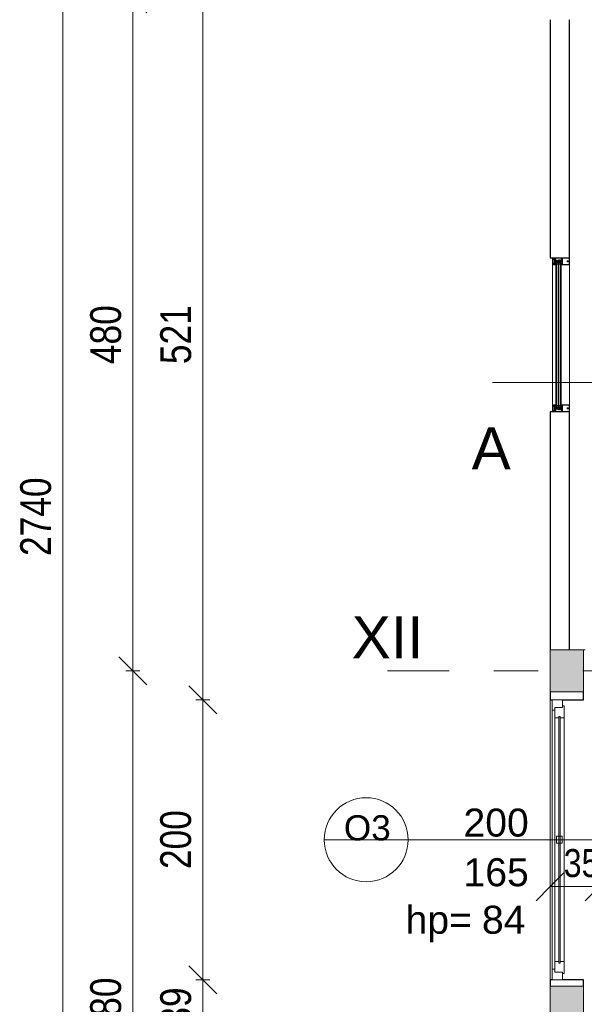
# Model space of a CAD drawing. Header units: centimetres. Extents: x -1631 to 1829, y -257 to 3158.
# Tile 10 of 128: x -1631 to -1228, y 1130 to 1833. Entities that reach past the tile are written whole.
import ezdxf

# ---------------------------------------------------------------- set-up
doc = ezdxf.new("R2010")
doc.units = ezdxf.units.CM
doc.linetypes.add('Oś', pattern=[222.25, 127, -31.75, 31.75, -31.75])
for name, color, linetype, lineweight in [('A-ANNO-DIMS', 211, 'Continuous', 13), ('A-ANNO-DIMS-100', 211, 'Continuous', 13), ('A-DETL-GENF', 92, 'Continuous', 9), ('A-DETL-THIN', 151, 'Continuous', 9), ('A-GLAZ', 151, 'Continuous', 13), ('A-GLAZ-CURT', 52, 'Continuous', 9), ('A-GLAZ-CWMG', 51, 'Continuous', 9), ('A-GLAZ-IDEN', 152, 'Continuous', 13), ('A-WALL', 113, 'Continuous', 13), ('A-WALL-PATT', 111, 'Continuous', 13), ('G-ANNO-TEXT', 231, 'Continuous', 13), ('S-GRID', 1, 'Continuous', 13), ('S-GRID-IDEN', 1, 'Continuous', 13)]:
    doc.layers.add(name, color=color, linetype=linetype, lineweight=lineweight)
doc.styles.add('Arial Narrow_1', font='ARIALN.TTF', dxfattribs={"height": 22})
doc.styles.add('Arial Narrow_5', font='ARIALN.TTF', dxfattribs={"height": 20})
doc.styles.add('Arial_10', font='arial.ttf', dxfattribs={"height": 20})
doc.styles.add('Arial_13', font='arial.ttf', dxfattribs={"height": 0.2})
doc.styles.add('Arial_7', font='arial.ttf', dxfattribs={"height": 30})
doc.styles.add('Arial_8', font='arial.ttf', dxfattribs={"height": 18})
doc.dimstyles.new('Diagonal_1_100__0_1_', dxfattribs={"dimscale": 30.48, "dimtxt": 22.515481, "dimasz": 0.656168, "dimexe": 0.164042, "dimexo": 0.0625, "dimgap": 0.065617, "dimtad": 1, "dimdec": 1, "dimrnd": 0.1, "dimdsep": 46, "dimtxsty": 'Arial Narrow_1', "dimblk1": 'OBLIQUE', "dimblk2": 'OBLIQUE', "dimsah": 1, "dimcen": 0.09, "dimazin": 0, "dimtfac": 1, "dimtdec": 4, "dimtix": 1, "dimtmove": 0, "dimatfit": 3, "dimfxl": 0.164042, "dimfxlon": 1, "dimtvp": 1, "dimtolj": 1, "dimtzin": 0, "dimarcsym": 2})
doc.dimstyles.new('Diagonal_1_100__0__wewnętrzne_2', dxfattribs={"dimscale": 30.48, "dimtxt": 20.468619, "dimasz": 0.656168, "dimexe": 0.164042, "dimexo": 0.0625, "dimgap": 0.032808, "dimtad": 1, "dimdec": 0, "dimdsep": 46, "dimtxsty": 'Arial Narrow_5', "dimblk1": 'OBLIQUE', "dimblk2": 'OBLIQUE', "dimsah": 1, "dimcen": 0.09, "dimazin": 0, "dimtfac": 1, "dimtdec": 4, "dimtix": 1, "dimtmove": 2, "dimatfit": 3, "dimfxl": 0.164042, "dimfxlon": 1, "dimtvp": 1, "dimtolj": 1, "dimtzin": 0, "dimarcsym": 2})

# ---------------------------------------------------------------- blocks, each defined once
blk = doc.blocks.new('Schueco_FWS-Glazing1 - SI_38mm_TripGlz 2-2641933-5_piętro III __10_50 m_ - stan projektowany')
at = {"layer": 'A-GLAZ-CURT'}
for p, q in [((-51.4, 3.8), (51.4, 3.8)), ((-51.4, 0), (-51.4, 3.8)), ((51.4, 0), (-51.4, 0)), ((51.4, 3.8), (51.4, 0))]:
    blk.add_line(p, q, dxfattribs=at)
at = {"layer": 'A-GLAZ-CURT', "lineweight": 13}
for p, q in [((-51.4, 3.2), (51.4, 3.2)), ((-51.4, 2.1), (51.4, 2.1)), ((-51.4, 1.7), (51.4, 1.7)), ((-51.4, 0.6), (51.4, 0.6)), ((-50.5, 2.1), (-50.5, 3.2)), ((-50.5, 0.6), (-50.5, 1.7)), ((50.5, 2.1), (50.5, 3.2)), ((50.5, 0.6), (50.5, 1.7))]:
    blk.add_line(p, q, dxfattribs=at)
blk = doc.blocks.new('Rectangular Mullion - Schueco_FWS-50-SI_Tran_CovCap-20mm_Tran-55mm-2449392-5_piętro III __10_50 m_ - stan projektowany')
at = {"layer": 'A-GLAZ-CWMG'}
for p, q in [((-1250.87, 1658.33), (-1250.87, 1558.33)), ((-1248.38, 1658.33), (-1248.38, 1558.33)), ((-1238.77, 1558.33), (-1238.77, 1658.33))]:
    blk.add_line(p, q, dxfattribs=at)
blk = doc.blocks.new('Rectangular Mullion - SI_CovCap-20mm_Tran-55mm-2281819-5_piętro III __10_50 m_ - stan projektowany')
at = {"layer": 'A-DETL-GENF'}
for p, q in [((-2.5, 9.45), (-2.5, 7.8)), ((-2.5, 9.39), (-2.5, 4.79)), ((2.37, 9.6), (-2.35, 9.6)), ((-2.29, 9.39), (-2.29, 4.79)), ((-0.12, 8.61), (-0.12, 8.55)), ((-0.12, 8.25), (-0.12, 8.13)), ((-0.1, 8.88), (-0.1, 9.34)), ((0.1, 9.34), (0.1, 8.88)), ((0.12, 8.55), (0.12, 8.61)), ((0.12, 8.13), (0.12, 8.25)), ((2.29, 9.39), (2.29, 4.79)), ((2.5, 7.8), (2.5, 9.45)), ((2.5, 9.39), (2.5, 4.79)), ((-2.35, 3.92), (-2.48, 3.92)), ((-2.37, 3.8), (-2.47, 3.8)), ((-2.09, 4.03), (-2.31, 3.93)), ((-2.26, 4.33), (-2.14, 4.43)), ((-2.22, 4.26), (-2.26, 4.28)), ((-1.9, 3.92), (-2.05, 3.86)), ((-2.04, 4.28), (-1.72, 4.28)), ((-2.02, 4.42), (-2.01, 4.41)), ((-1.98, 4.39), (-1.78, 4.39)), ((-1.72, 4.08), (-1.94, 4.08)), ((-1.8, 3.81), (-1.84, 3.9)), ((-1.74, 4.41), (-1.74, 4.42)), ((-1.7, 3.9), (-1.74, 3.81)), ((-1.67, 4.24), (-1.67, 4.13)), ((-1.62, 4.43), (-1.5, 4.33)), ((-1.58, 3.81), (-1.62, 3.9)), ((-1.5, 4.28), (-1.54, 4.26)), ((-1.48, 3.9), (-1.52, 3.82)), ((-1.35, 3.81), (-1.4, 3.9)), ((-0.78, 2.94), (-1.04, 3.09)), ((-0.78, 2.21), (-1.04, 2.36)), ((-0.76, 1.47), (-1.04, 1.63)), ((-0.91, 3.3), (-0.53, 3.08)), ((-0.91, 2.57), (-0.83, 2.52)), ((-0.91, 1.85), (-0.83, 1.8)), ((-0.75, 2.57), (-0.75, 2.89)), ((-0.75, 1.84), (-0.75, 2.16)), ((-0.55, 1.47), (-0.74, 1.47)), ((-0.5, 4.28), (-0.5, 3.15)), ((-0.5, 3.04), (-0.5, 1.52)), ((-0.45, 3.1), (-0.35, 3.1)), ((-0.3, 0.5), (-0.3, 0.28)), ((-0.21, 3.93), (-0.19, 3.94)), ((-0.19, 3.89), (-0.21, 3.91)), ((-0.18, 3.96), (-0.18, 4.1)), ((-0.08, 4.27), (-0.05, 4.28)), ((0, -1.48), (0, 4.68)), ((0.07, 4.27), (0.05, 4.28)), ((0.17, 3.96), (0.17, 4.1)), ((0.21, 3.93), (0.18, 3.94)), ((0.18, 3.89), (0.21, 3.91)), ((0.3, 0.5), (0.3, 0.28)), ((0.37, 3.1), (0.45, 3.1)), ((0.5, 3.15), (0.5, 4.28)), ((0.5, 3.04), (0.5, 1.52)), ((0.91, 3.3), (0.52, 3.08)), ((0.55, 1.47), (0.74, 1.47)), ((0.75, 2.57), (0.75, 2.89)), ((0.75, 1.84), (0.75, 2.16)), ((0.76, 1.47), (1.04, 1.63)), ((0.77, 2.94), (1.04, 3.09)), ((0.77, 2.21), (1.04, 2.36)), ((0.91, 2.57), (0.82, 2.52)), ((0.91, 1.85), (0.82, 1.8)), ((1.35, 3.81), (1.4, 3.9)), ((1.48, 3.9), (1.52, 3.82)), ((1.62, 4.43), (1.5, 4.33)), ((1.5, 4.28), (1.54, 4.26)), ((1.58, 3.81), (1.62, 3.9)), ((1.67, 4.24), (1.67, 4.13)), ((1.7, 3.9), (1.74, 3.81)), ((2.04, 4.28), (1.72, 4.28)), ((1.72, 4.08), (1.94, 4.08)), ((1.74, 4.41), (1.74, 4.42)), ((1.98, 4.39), (1.78, 4.39)), ((1.8, 3.81), (1.84, 3.9)), ((1.9, 3.92), (2.05, 3.86)), ((2.02, 4.42), (2.01, 4.41)), ((2.09, 4.03), (2.31, 3.93)), ((2.26, 4.33), (2.14, 4.43)), ((2.22, 4.26), (2.26, 4.28)), ((2.35, 3.92), (2.48, 3.92)), ((2.37, 3.8), (2.47, 3.8)), ((-2.6, 0), (-2.69, 0)), ((2.35, -2.5), (-2.35, -2.5)), ((-2.34, -1.03), (-2.15, -1.46)), ((-2.32, -1.59), (-2.04, -1.59)), ((-2.18, -0.02), (-2.26, -0.17)), ((2.13, -2.19), (-2.14, -2.19)), ((-2.06, -1.25), (-2.13, -1.09)), ((-2.13, -2.34), (2.12, -2.34)), ((-2.07, -0.1), (-2.12, -0.02)), ((-2.1, -1.49), (-1.14, -1.49)), ((-1.88, -0.42), (-2.01, -0.42)), ((-2.01, -0.48), (-1.95, -0.48)), ((-1.96, -0.02), (-2, -0.1)), ((-1.98, -0.31), (-1.95, -0.36)), ((-1.98, -0.75), (-1.9, -0.85)), ((-1.34, -1.31), (-1.96, -1.31)), ((-1.85, -0.1), (-1.9, -0.02)), ((-1.84, -0.69), (-1.84, -0.57)), ((-1.83, -0.38), (-1.83, -0.36)), ((-1.74, -0.02), (-1.79, -0.1)), ((-1.79, -0.34), (-1.77, -0.35)), ((-1.79, -0.52), (-1.76, -0.52)), ((-1.67, -0.74), (-1.79, -0.74)), ((-1.74, -0.54), (-1.64, -0.7)), ((-1.72, -0.33), (-1.72, -0.32)), ((-1.72, -0.8), (-1.48, -0.8)), ((-1.63, -0.1), (-1.68, -0.02)), ((-1.67, -0.31), (-1.65, -0.32)), ((-1.6, -0.32), (-1.6, -0.3)), ((-1.52, -0.02), (-1.57, -0.1)), ((-1.56, -0.7), (-1.46, -0.54)), ((-1.55, -0.31), (-1.54, -0.32)), ((-1.41, -0.74), (-1.53, -0.74)), ((-1.49, -0.33), (-1.48, -0.32)), ((-1.41, -0.1), (-1.46, -0.02)), ((-1.44, -0.52), (-1.41, -0.52)), ((-1.43, -0.34), (-1.42, -0.36)), ((-1.38, -0.37), (-1.37, -0.37)), ((-1.36, -0.57), (-1.36, -0.69)), ((-1.3, -0.02), (-1.35, -0.1)), ((-1.3, -0.85), (-1.22, -0.75)), ((-1.25, -0.48), (-1.18, -0.48)), ((-1.2, -0.1), (-1.24, -0.02)), ((-1.07, -0.02), (-1.12, -0.1)), ((-1.09, -1.45), (-0.98, -0.84)), ((-0.95, -0.82), (-0.03, -0.82)), ((0.41, -1.04), (-0.41, -1.04)), ((-0.22, -1.18), (0.23, -1.18)), ((0.02, -0.82), (0.95, -0.82)), ((0.98, -0.84), (1.09, -1.45)), ((1.07, -0.02), (1.12, -0.1)), ((1.14, -1.49), (2.1, -1.49)), ((1.25, -0.48), (1.18, -0.48)), ((1.2, -0.1), (1.24, -0.02)), ((1.3, -0.85), (1.22, -0.75)), ((1.3, -0.02), (1.35, -0.1)), ((1.96, -1.31), (1.34, -1.31)), ((1.36, -0.57), (1.36, -0.69)), ((1.38, -0.37), (1.37, -0.37)), ((1.41, -0.1), (1.46, -0.02)), ((1.44, -0.52), (1.41, -0.52)), ((1.41, -0.74), (1.53, -0.74)), ((1.43, -0.34), (1.42, -0.36)), ((1.56, -0.7), (1.46, -0.54)), ((1.49, -0.33), (1.48, -0.32)), ((1.72, -0.8), (1.48, -0.8)), ((1.52, -0.02), (1.57, -0.1)), ((1.55, -0.31), (1.54, -0.32)), ((1.6, -0.32), (1.6, -0.3)), ((1.63, -0.1), (1.68, -0.02)), ((1.74, -0.54), (1.64, -0.7)), ((1.67, -0.31), (1.65, -0.32)), ((1.67, -0.74), (1.79, -0.74)), ((1.72, -0.33), (1.72, -0.32)), ((1.74, -0.02), (1.79, -0.1)), ((1.79, -0.52), (1.76, -0.52)), ((1.79, -0.34), (1.77, -0.35)), ((1.83, -0.38), (1.83, -0.36)), ((1.84, -0.69), (1.84, -0.57)), ((1.85, -0.1), (1.9, -0.02)), ((1.88, -0.42), (2.01, -0.42)), ((1.98, -0.75), (1.9, -0.85)), ((1.98, -0.31), (1.95, -0.36)), ((2.01, -0.48), (1.95, -0.48)), ((1.96, -0.02), (2, -0.1)), ((2.04, -1.59), (2.32, -1.59)), ((2.13, -1.09), (2.06, -1.25)), ((2.07, -0.1), (2.12, -0.02)), ((2.15, -1.46), (2.34, -1.03)), ((2.18, -0.02), (2.26, -0.17)), ((2.6, 0), (2.69, 0))]:
    blk.add_line(p, q, dxfattribs=at)
at = {"layer": 'A-DETL-GENF', "flags": 128}
for points in [[(-0.15, 9.39), (-2.29, 9.39), (-2.29, 7.8)], [(2.29, 7.8), (2.29, 9.39), (0.15, 9.39)], [(-2.5, 4.9), (-2.5, 4.1), (-2.31, 4.1), (-2.23, 4.18), (-2.23, 4.24), (-2.35, 4.24), (-2.35, 4.47), (-1.91, 4.47)], [(-2.5, 3.94), (-2.5, 4.08), (-2.3, 4.08), (-2.25, 4.07)], [(-2.29, 4.9), (-2.29, 4.7), (2.29, 4.7), (2.29, 4.9)], [(-1.86, 4.47), (-1.41, 4.47), (-1.41, 4.24), (-1.53, 4.24), (-1.53, 4.18), (-1.45, 4.1), (-1.09, 4.1), (-1.09, 4.22), (-1.21, 4.22), (-1.21, 4.43), (-0.65, 4.43)], [(-1.51, 4.07), (-1.46, 4.08), (-1.26, 4.08), (-1.26, 3.89), (-1.3, 3.81)], [(-0.2, 0.11), (-0.2, 0), (-0.5, 0), (-0.5, 3.07), (-0.18, 3.07), (-0.18, 3.88)], [(-0.26, 0.58), (0, 0.8), (0, 1.1), (-0.2, 1.1), (-0.2, 1.3), (-0.1, 1.3), (-0.1, 1.46), (-0.2, 1.46), (-0.2, 1.66), (0, 1.66), (0, 1.83), (-0.2, 1.83), (-0.2, 2.03), (-0.1, 2.03), (-0.1, 2.2), (-0.2, 2.2), (-0.2, 2.4), (0, 2.4), (0, 4.3), (0, 2.4), (0.2, 2.4), (0.2, 2.2), (0.1, 2.2), (0.1, 2.03), (0.2, 2.03), (0.2, 1.83), (0, 1.83), (0, 1.66), (0.2, 1.66), (0.2, 1.46), (0.1, 1.46), (0.1, 1.3), (0.2, 1.3), (0.2, 1.1), (0, 1.1), (0, 0.8), (0.26, 0.58)], [(-0.25, 3.2), (-0.25, 3.29), (-0.2, 3.32), (-0.2, 3.44), (-0.25, 3.47), (-0.2, 3.5), (-0.2, 3.62), (-0.25, 3.65), (-0.2, 3.68), (-0.2, 3.8), (-0.25, 3.83), (-0.2, 3.86), (-0.2, 3.98), (-0.25, 4.01), (-0.2, 4.04), (-0.2, 4.16), (-0.25, 4.19), (-0.2, 4.22), (-0.2, 4.25), (-0.09, 4.45)], [(0.09, 4.45), (0.2, 4.25), (0.2, 4.13), (0.25, 4.1), (0.2, 4.07), (0.2, 3.95), (0.25, 3.92), (0.2, 3.89), (0.2, 3.77), (0.25, 3.74), (0.2, 3.71), (0.2, 3.59), (0.25, 3.56), (0.2, 3.53), (0.2, 3.41), (0.25, 3.38), (0.2, 3.35), (0.2, 3.23), (0.25, 3.2)], [(0.2, 0.11), (0.2, 0), (0.5, 0), (0.5, 3.07), (0.17, 3.07), (0.17, 3.88)], [(0.65, 4.43), (1.21, 4.43), (1.21, 4.22), (1.09, 4.22), (1.09, 4.1), (1.45, 4.1), (1.53, 4.18), (1.53, 4.24), (1.41, 4.24), (1.41, 4.47), (1.85, 4.47)], [(1.51, 4.07), (1.46, 4.08), (1.26, 4.08), (1.26, 3.89), (1.3, 3.81)], [(1.9, 4.47), (2.35, 4.47), (2.35, 4.24), (2.23, 4.24), (2.23, 4.18), (2.31, 4.1), (2.5, 4.1), (2.5, 4.9)], [(2.5, 3.94), (2.5, 4.08), (2.3, 4.08), (2.25, 4.07)], [(-2.5, -2.35), (-2.5, -0.5), (-2.39, -0.5), (-2.27, -0.86)], [(-2.48, -0.21), (-2.48, -0.48), (-2.07, -0.48)], [(-2.34, -1), (-2.34, -1.11), (-2.37, -1.22), (-2.37, -1.54)], [(-1.99, -1.64), (-1.99, -1.99), (-2.12, -1.99), (-2.12, -1.72), (-2.37, -1.72), (-2.37, -2.35), (2.37, -2.35), (2.37, -1.72), (2.12, -1.72), (2.12, -1.99), (1.99, -1.99), (1.99, -1.64)], [(-2.06, -0.93), (-2.14, -0.64), (-1.95, -0.64), (-1.95, -0.58), (-2.03, -0.5), (-2.35, -0.5), (-2.25, -0.87)], [(-2.18, -2.14), (-2.18, -1.78), (-2.32, -1.78), (-2.32, -2.14)], [(-1.92, -0.67), (-1.92, -0.68), (-1.97, -0.71)], [(-1.2, -0.42), (-1.32, -0.42), (-1.32, -0.39), (-1.19, -0.41)], [(-1.23, -0.71), (-1.28, -0.68), (-1.28, -0.67)], [(1.24, -1.23), (1.14, -0.64), (1.25, -0.64), (1.25, -0.58), (1.17, -0.5), (-1.17, -0.5), (-1.25, -0.58), (-1.25, -0.64), (-1.14, -0.64), (-1.24, -1.23)], [(-1.12, -0.48), (-0.98, -0.48), (-0.98, -0.09), (-1.02, -0.02)], [(0.52, -0.97), (0.54, -0.82), (-0.54, -0.82), (-0.52, -0.97)], [(1.12, -0.48), (0.98, -0.48), (0.98, -0.09), (1.02, -0.02)], [(1.2, -0.42), (1.32, -0.42), (1.32, -0.39), (1.19, -0.41)], [(1.23, -0.71), (1.28, -0.68), (1.28, -0.67)], [(1.92, -0.67), (1.92, -0.68), (1.97, -0.71)], [(2.25, -0.87), (2.35, -0.5), (2.03, -0.5), (1.95, -0.58), (1.95, -0.64), (2.14, -0.64), (2.06, -0.93)], [(2.48, -0.21), (2.48, -0.48), (2.07, -0.48)], [(2.33, -2.14), (2.33, -1.78), (2.19, -1.78), (2.19, -2.14)], [(2.27, -0.86), (2.39, -0.5), (2.5, -0.5), (2.5, -2.35)], [(2.37, -1.54), (2.37, -1.22), (2.34, -1.11), (2.34, -1)]]:
    blk.add_lwpolyline(points, dxfattribs=at)
for points in [[(0.97, 0), (-0.97, 0), (-0.97, -0.04), (0.97, -0.04)], [(0.97, -0.04), (-0.97, -0.04), (-0.97, -0.49), (0.97, -0.49)]]:
    blk.add_lwpolyline(points, close=True, dxfattribs=at)
at = {"layer": 'A-DETL-GENF'}
for centre, radius, start, end in [((-2.35, 9.45), 0.15, 90.00031, 179.99968), ((0, 8.4), 0.45, 107.49821, 231.0552), ((-0.22, 8.13), 0.1, 231.0552, 0), ((0, 8.4), 0.21, 143.77678, 216.22322), ((-0.15, 8.55), 0.03, 229.68074, 0), ((-0.15, 8.25), 0.03, 0, 130.31926), ((-0.15, 9.34), 0.05, 0.00773, 89.99227), ((-0.15, 8.88), 0.05, 287.49821, 0), ((0, 8.4), 0.24, 60, 120), ((0.15, 9.34), 0.05, 89.97911, 180.02089), ((0.15, 8.88), 0.05, 180, 252.58299), ((0.15, 8.55), 0.03, 180, 310.31926), ((0.15, 8.25), 0.03, 49.68074, 180), ((0.22, 8.13), 0.1, 180, 308.9448), ((0, 8.4), 0.45, 308.9448, 72.58299), ((0, 8.4), 0.21, 323.77678, 36.22322), ((2.35, 9.45), 0.15, 0.10545, 83.87804), ((-2.48, 3.94), 0.02, 180.0007, 269.9993), ((-2.43, 3.83), 0.059, 88.59736, 194.60356), ((-2.47, 3.82), 0.02, 194.60356, 270), ((-2.43, 4.82), 0.933, 269.58699, 293.00353), ((-2.4, 4.8), 0.997, 271.49889, 290.69004), ((-2.35, 4.02), 0.1, 270.00008, 294.00003), ((-2.24, 4.3), 0.03, 128.57981, 239.99147), ((-2.24, 4.1), 0.03, 255.40272, 14.37456), ((-2.23, 4.24), 0.02, 346.6587, 60.01715), ((-1.94, 4.17), 0.277, 166.6587, 194.37456), ((-2.08, 4.37), 0.08, 38.84751, 129.68497), ((-2.04, 4.23), 0.0496, 92.75586, 159.68776), ((-1.94, 4.23), 0.148, 172.4164, 270.24043), ((-2.07, 3.99), 0.0337, 293.00353, 114.00003), ((-1.98, 4.44), 0.05, 218.84751, 270), ((-1.88, 4.46), 0.0255, 12.35001, 167.64999), ((-1.89, 3.87), 0.05, 30.06904, 110.53605), ((-1.77, 3.83), 0.03, 210.08708, 329.91292), ((-1.78, 4.44), 0.05, 270, 321.15279), ((-1.67, 4.37), 0.08, 50.31503, 141.15279), ((-1.72, 4.23), 0.0499, 9.22628, 86.98926), ((-1.72, 4.13), 0.0502, 273.33226, 359.73216), ((-1.66, 3.88), 0.0402, 27.79216, 152.37015), ((-1.55, 3.83), 0.0299, 210.122, 335.06395), ((-1.53, 4.24), 0.02, 119.98467, 193.34104), ((-1.82, 4.17), 0.277, 345.62539, 13.34104), ((-1.52, 4.1), 0.03, 165.62539, 284.59422), ((-1.52, 4.3), 0.03, 300.00853, 51.42019), ((-1.44, 3.88), 0.0414, 28.17599, 151.82401), ((-1.33, 3.83), 0.0301, 210.12581, 329.87419), ((-0.98, 3.2), 0.125, 60, 240), ((-0.98, 2.47), 0.125, 60, 240), ((-0.98, 1.74), 0.125, 60, 240), ((-0.8, 2.57), 0.05, 240, 360), ((-0.8, 1.84), 0.05, 240, 360), ((-0.8, 2.89), 0.05, 360, 60), ((-0.8, 2.16), 0.05, 360, 60), ((-0.74, 1.52), 0.05, 240, 270), ((-0.65, 4.28), 0.15, 359.97059, 90.02941), ((-0.55, 1.52), 0.05, 270, 360), ((-0.55, 3.04), 0.05, 360, 60), ((-0.45, 3.15), 0.05, 179.98991, 270.01009), ((-0.35, 3.2), 0.0999, 269.97043, 0.02957), ((-0.2, 0.5), 0.1, 130, 180), ((-0.2, 0.28), 0.1, 180, 240), ((-0.3, 0.11), 0.1, 360, 60), ((-0.21, 3.92), 0.01, 120.03025, 239.98023), ((-0.2, 3.96), 0.02, 300.03025, 360), ((-0.2, 3.88), 0.02, 360, 59.98023), ((0.02, 4.1), 0.2, 120, 180), ((0, 4.4), 0.1, 28.79836, 151.20164), ((0, 4.2), 0.1, 90, 120), ((0, 4.2), 0.1, 60, 90), ((-0.03, 4.1), 0.2, 360, 60), ((0.19, 3.96), 0.02, 180, 239.96975), ((0.19, 3.88), 0.02, 120.01977, 180), ((0.3, 0.11), 0.1, 120, 180), ((0.2, 3.92), 0.01, 300.01977, 59.96975), ((0.37, 3.23), 0.126, 191.5693, 265.59312), ((0.2, 0.28), 0.1, 300, 360), ((0.2, 0.5), 0.1, 0, 50), ((0.45, 3.15), 0.05, 270.93133, 359.98516), ((0.65, 4.28), 0.15, 89.97059, 180.02941), ((0.55, 3.04), 0.05, 120, 180), ((0.55, 1.52), 0.05, 180, 270), ((0.74, 1.52), 0.05, 270, 300), ((0.8, 2.89), 0.05, 120, 180), ((0.8, 2.57), 0.05, 180, 300), ((0.8, 2.16), 0.05, 120, 180), ((0.8, 1.84), 0.05, 180, 300), ((0.97, 3.2), 0.125, 300, 120), ((0.97, 2.47), 0.125, 300, 120), ((0.97, 1.74), 0.125, 300, 120), ((1.33, 3.83), 0.0301, 210.12581, 329.87419), ((1.44, 3.88), 0.0414, 28.17599, 151.82401), ((1.52, 4.3), 0.03, 128.57981, 239.99147), ((1.52, 4.1), 0.03, 255.40578, 14.37461), ((1.55, 3.83), 0.0299, 204.93605, 329.878), ((1.53, 4.24), 0.02, 346.65896, 60.01533), ((1.82, 4.17), 0.277, 166.65896, 194.37461), ((1.67, 4.37), 0.08, 38.84721, 129.68497), ((1.66, 3.88), 0.0402, 27.62985, 152.20784), ((1.72, 4.23), 0.0499, 93.01074, 170.77372), ((1.72, 4.13), 0.0502, 180.26784, 266.66774), ((1.78, 4.44), 0.05, 218.84721, 270), ((1.77, 3.83), 0.03, 210.08708, 329.91292), ((1.89, 3.87), 0.05, 69.46395, 149.93096), ((1.88, 4.46), 0.0255, 12.35001, 167.64999), ((1.94, 4.23), 0.148, 269.75957, 7.5836), ((1.98, 4.44), 0.05, 270, 321.15249), ((2.08, 4.37), 0.08, 50.31503, 141.15249), ((2.04, 4.23), 0.0496, 20.31224, 87.24414), ((2.07, 3.99), 0.0337, 65.99997, 246.99647), ((2.4, 4.8), 0.997, 249.30996, 268.50111), ((2.43, 4.82), 0.933, 246.99647, 270.41301), ((2.23, 4.24), 0.02, 119.98285, 193.3413), ((1.94, 4.17), 0.277, 345.62544, 13.3413), ((2.24, 4.1), 0.03, 165.62544, 284.59728), ((2.24, 4.3), 0.03, 300.00853, 51.42019), ((2.35, 4.02), 0.1, 245.99997, 269.99992), ((2.43, 3.83), 0.059, 345.39644, 91.40264), ((2.47, 3.82), 0.02, 270, 345.39644), ((2.48, 3.94), 0.02, 270.0007, 359.9993), ((-2.69, -0.03), 0.03, 89.9022, 261.64334), ((-2.73, -0.34), 0.286, 27.59211, 81.64334), ((-2.6, -0.2), 0.2, 80.45454, 89.9022), ((-2.61, -0.29), 0.291, 25.36369, 80.45454), ((-2.35, -2.35), 0.15, 179.99376, 270.0062), ((-2.32, -1.54), 0.0512, 180.57094, 268.64822), ((-2.31, -0.14), 0.05, 205.36369, 330.16485), ((-2.29, -1.01), 0.06, 98.44171, 205), ((-2.27, -1), 0.07, 120.00644, 180), ((-2.13, -2.14), 0.2, 179.97179, 270.0352), ((-2.34, -0.88), 0.07, 300.00644, 18), ((-2.31, -0.89), 0.06, 278.44171, 15), ((-2.15, -0.03), 0.03, 30.71536, 150.16485), ((-2.14, -2.14), 0.0499, 179.87955, 270.02248), ((-2.1, -1.44), 0.05, 205, 270), ((-2.08, -1.06), 0.06, 108.81925, 205), ((-2.12, -0.95), 0.06, 288.81925, 15), ((-2.04, -0.08), 0.0417, 215.13204, 324.86796), ((-2.01, -0.35), 0.065, 90, 270), ((-2.04, -0.48), 0.03, 0, 180), ((-1.96, -1.21), 0.1, 205, 270), ((-2.04, -1.64), 0.05, 0.00001, 90.0001), ((-2.01, -0.33), 0.04, 29.99374, 90.00001), ((-1.95, -0.73), 0.03, 120.00493, 219.98969), ((-1.93, -0.03), 0.03, 30.58867, 149.53464), ((-1.86, -0.31), 0.1, 210.00227, 269.17284), ((-1.95, -0.51), 0.03, 0.01852, 89.09479), ((-1.62, -0.59), 0.314, 165.49788, 194.50212), ((-1.84, -0.8), 0.08, 219.99668, 337.38439), ((-1.88, -0.37), 0.05, 270, 305.07788), ((-1.86, -0.37), 0.0339, 269.17829, 356.99749), ((-1.82, -0.08), 0.0415, 215.01205, 324.98795), ((-1.6, -0.77), 0.44, 54.15879, 125.07788), ((-1.79, -0.57), 0.05, 89.98974, 180.01026), ((-1.79, -0.69), 0.05, 179.98992, 270.01008), ((-1.8, -0.36), 0.0272, 60.01099, 176.9853), ((-1.75, -0.32), 0.0316, 240.00703, 341.99669), ((-1.76, -0.55), 0.03, 29.99356, 90.01209), ((-1.72, -0.85), 0.05, 90.00034, 157.37761), ((-1.71, -0.03), 0.03, 30.14481, 149.53463), ((-1.69, -0.33), 0.03, 45.00054, 162.0009), ((-1.67, -0.71), 0.03, 269.99358, 30.00244), ((-1.63, -0.3), 0.0316, 224.99099, 327.01044), ((-1.6, -0.08), 0.043, 217.84365, 323.82344), ((-1.57, -0.32), 0.03, 30.00025, 146.99854), ((-1.53, -0.71), 0.03, 150.00269, 270.00128), ((-1.51, -0.31), 0.0316, 210.00259, 311.99738), ((-1.49, -0.03), 0.03, 30.34487, 149.53462), ((-1.46, -0.34), 0.03, 14.99548, 132.00284), ((-1.48, -0.85), 0.05, 22.62086, 90.00119), ((-1.44, -0.55), 0.03, 89.98935, 150.005), ((-1.36, -0.8), 0.08, 202.62277, 319.99694), ((-1.39, -0.35), 0.03, 195.00147, 296.99683), ((-1.38, -0.08), 0.0419, 215.46653, 324.69988), ((-1.41, -0.57), 0.05, 0.00904, 89.99096), ((-1.41, -0.69), 0.05, 270.00918, 359.99082), ((-1.35, -0.39), 0.03, 0.01117, 116.99101), ((-1.32, -0.39), 0.03, 234.15879, 270), ((-1.34, -1.21), 0.1, 270, 350), ((-1.27, -0.03), 0.03, 30.34457, 149.76853), ((-1.25, -0.51), 0.03, 90, 193.19753), ((-1.58, -0.59), 0.314, 345.517, 13.19753), ((-1.24, -0.73), 0.03, 319.98868, 60.00171), ((-1.16, -0.08), 0.0416, 206.95413, 331.56801), ((-1.2, -0.45), 0.033, 305.09006, 89.99998), ((-1.19, -0.46), 0.05, 7.17367, 90.00885), ((-1.12, -0.45), 0.03, 187.1885, 269.99701), ((-1.14, -1.44), 0.05, 270, 350), ((-1.05, -0.03), 0.03, 29.79649, 150.13199), ((-0.95, -0.85), 0.03, 90, 170), ((-0.31, -0.92), 0.22, 193.97065, 242.72797), ((0, -0.29), 0.921, 243.70777, 255.82838), ((0, -0.82), 0.0256, 12.68038, 167.31962), ((0, -0.29), 0.92, 284.16828, 296.29299), ((0.31, -0.92), 0.22, 297.27461, 346.02676), ((0.95, -0.85), 0.03, 10, 90), ((1.05, -0.03), 0.03, 29.86801, 150.20351), ((1.14, -1.44), 0.05, 190, 270), ((1.16, -0.08), 0.0416, 208.43199, 333.04587), ((1.12, -0.45), 0.03, 270.00299, 352.8115), ((1.19, -0.46), 0.05, 89.99115, 172.82633), ((1.2, -0.45), 0.033, 90.00002, 234.90994), ((1.24, -0.73), 0.03, 119.99829, 220.01132), ((1.27, -0.03), 0.03, 30.23147, 149.65543), ((1.34, -1.21), 0.1, 190, 270), ((1.25, -0.51), 0.03, 346.80247, 90), ((1.58, -0.59), 0.314, 166.80247, 194.483), ((1.36, -0.8), 0.08, 220.00306, 337.37723), ((1.35, -0.39), 0.03, 63.00899, 179.98883), ((1.32, -0.39), 0.03, 270, 305.84121), ((1.6, -0.77), 0.44, 54.92212, 125.84121), ((1.38, -0.08), 0.0419, 215.30012, 324.53347), ((1.41, -0.57), 0.05, 90.00904, 179.99096), ((1.41, -0.69), 0.05, 180.00918, 269.99082), ((1.39, -0.35), 0.03, 243.00317, 344.99853), ((1.46, -0.34), 0.03, 47.99716, 165.00452), ((1.44, -0.55), 0.03, 29.995, 90.01065), ((1.48, -0.85), 0.05, 89.99881, 157.37914), ((1.49, -0.03), 0.03, 30.46538, 149.65513), ((1.51, -0.31), 0.0316, 228.00262, 329.99741), ((1.53, -0.71), 0.03, 269.99872, 29.99731), ((1.57, -0.32), 0.03, 33.00146, 149.99975), ((1.6, -0.08), 0.043, 216.17656, 322.15635), ((1.63, -0.3), 0.0316, 212.98956, 315.00901), ((1.67, -0.71), 0.03, 149.99756, 270.00642), ((1.69, -0.33), 0.03, 17.9991, 134.99946), ((1.71, -0.03), 0.03, 30.46537, 149.85519), ((1.75, -0.32), 0.0316, 198.00331, 299.99297), ((1.72, -0.85), 0.05, 22.62239, 89.99966), ((1.76, -0.55), 0.03, 89.98791, 150.00644), ((1.84, -0.8), 0.08, 202.61561, 320.00332), ((1.82, -0.08), 0.0415, 215.01205, 324.98795), ((1.8, -0.36), 0.0272, 3.0147, 119.98901), ((1.79, -0.57), 0.05, 359.98974, 90.01026), ((1.79, -0.69), 0.05, 269.98992, 0.01008), ((1.86, -0.37), 0.0339, 183.00251, 270.82171), ((1.88, -0.37), 0.05, 234.92212, 270), ((1.86, -0.31), 0.1, 270.82716, 329.99773), ((1.93, -0.03), 0.03, 30.46536, 149.41133), ((1.95, -0.51), 0.03, 90.90521, 179.98148), ((1.62, -0.59), 0.314, 345.49788, 14.50212), ((1.96, -1.21), 0.1, 270, 335), ((1.95, -0.73), 0.03, 320.01031, 59.99507), ((2.01, -0.33), 0.04, 89.99999, 150.00626), ((2.04, -1.64), 0.05, 89.99812, 180.00166), ((2.04, -0.08), 0.0417, 215.13204, 324.86796), ((2.01, -0.35), 0.065, 270, 90), ((2.04, -0.48), 0.03, 0, 180), ((2.12, -0.95), 0.06, 165, 251.18075), ((2.08, -1.06), 0.06, 335, 71.18075), ((2.1, -1.44), 0.05, 270, 335), ((2.15, -0.03), 0.03, 29.83515, 149.28464), ((2.12, -2.14), 0.2, 270.02951, 359.97227), ((2.13, -2.14), 0.0501, 270.08749, 359.93358), ((2.31, -0.89), 0.06, 165, 261.55829), ((2.31, -0.14), 0.05, 209.83515, 334.63631), ((2.34, -0.88), 0.07, 162, 239.99829), ((2.27, -1), 0.07, 0, 59.99829), ((2.29, -1.01), 0.06, 335, 81.55829), ((2.32, -1.54), 0.0498, 269.82624, 0.17354), ((2.61, -0.29), 0.291, 99.54546, 154.63631), ((2.35, -2.35), 0.15, 270.04937, 359.95063), ((2.73, -0.34), 0.286, 98.35666, 152.40789), ((2.6, -0.2), 0.2, 90.0978, 99.54546), ((2.69, -0.03), 0.03, 278.35666, 90.0978)]:
    blk.add_arc(centre, radius, start, end, dxfattribs=at)
blk = doc.blocks.new('Okno - automatyczna etykieta - 200x165 _projektowane_-2617392-5_piętro III __10_50 m_ - stan projektowany')
at = {"layer": 'A-GLAZ'}
for p, q in [((-92.5, 10.5), (-100, 10.5)), ((-100, 10.5), (-100, 3)), ((-100, 10.5), (100, 10.5)), ((-87, 8.5), (-94.5, 8.5)), ((-94.5, 8.5), (-94.5, 3)), ((-94.5, 3), (-94.5, 8.5)), ((-94.5, 8.5), (-92.5, 8.5)), ((-92.5, 8.5), (-92.5, 10.5)), ((92.5, 10.5), (-92.5, 10.5)), ((-87, 5.75), (-87, 8.5)), ((87, 8.5), (-87, 8.5)), ((2.5, 7.25), (-2.5, 7.25)), ((-2.5, 7.25), (-2.5, 3.25)), ((2.5, 3.25), (2.5, 7.25)), ((94.5, 8.5), (87, 8.5)), ((87, 8.5), (87, 5.75)), ((100, 10.5), (92.5, 10.5)), ((92.5, 10.5), (92.5, 8.5)), ((92.5, 8.5), (94.5, 8.5)), ((94.5, 3), (94.5, 8.5)), ((94.5, 8.5), (94.5, 3)), ((100, 3), (100, 10.5)), ((-100, 3), (-94.5, 3)), ((-94.5, 3), (-95.5, 3)), ((-95.5, 3), (-95.5, 2)), ((-95.5, 2), (-87, 2)), ((88, 5.75), (-88, 5.75)), ((-88, 5.75), (-88, 4.75)), ((-88, 4.75), (-88, 5.75)), ((-88, 5.75), (-87, 5.75)), ((-88, 4.75), (88, 4.75)), ((-87, 4.75), (-88, 4.75)), ((-87, 2), (-87, 4.75)), ((87, 2), (-87, 2)), ((-2.5, 3.25), (2.5, 3.25)), ((87, 5.75), (88, 5.75)), ((87, 4.75), (87, 2)), ((88, 4.75), (87, 4.75)), ((87, 2), (95.5, 2)), ((88, 4.75), (88, 5.75)), ((88, 5.75), (88, 4.75)), ((95.5, 3), (94.5, 3)), ((94.5, 3), (100, 3)), ((95.5, 2), (95.5, 3))]:
    blk.add_line(p, q, dxfattribs=at)
blk = doc.blocks.new('DIMBLOCK8-5_piętro III __10_50 m_ - stan projektowany')
at = {"layer": 'A-ANNO-DIMS-100', "transparency": 16777216}
for p, q in [((-1600.57, 2848.33), (-1610.57, 2858.33)), ((-1595.57, 2848.33), (-1605.57, 2848.33)), ((-1600.57, 108.33), (-1600.57, 2848.33)), ((-1600.57, 2848.33), (-1590.57, 2838.33)), ((-1600.57, 2848.33), (-1595.57, 2848.33)), ((-1600.57, 108.33), (-1610.57, 118.33)), ((-1595.57, 108.33), (-1605.57, 108.33)), ((-1600.57, 108.33), (-1590.57, 98.33)), ((-1600.57, 108.33), (-1595.57, 108.33))]:
    blk.add_line(p, q, dxfattribs=at)
at = {"layer": 'A-ANNO-DIMS-100', "color": 0, "transparency": 16777216, "insert": (-1631, 1450.45), "char_height": 22, "width": 66.9031, "attachment_point": 1, "rotation": 90, "line_spacing_factor": 0.974696, "style": 'Arial Narrow_1'}
blk.add_mtext('2740', dxfattribs=at)
blk = doc.blocks.new('_Oblique')
at = {"color": 0, "linetype": 'ByBlock', "lineweight": -2}
blk.add_line((-0.5, -0.5), (0.5, 0.5), dxfattribs=at)
blk = doc.blocks.new('DIMBLOCK12-5_piętro III __10_50 m_ - stan projektowany')
at = {"layer": 'A-ANNO-DIMS-100', "transparency": 16777216}
for p, q in [((-1550.57, 1368.33), (-1560.57, 1378.33)), ((-1545.57, 1368.33), (-1555.57, 1368.33)), ((-1550.57, 888.33), (-1550.57, 1368.33)), ((-1550.57, 1368.33), (-1540.57, 1358.33)), ((-1550.57, 1368.33), (-1545.57, 1368.33)), ((-1550.57, 888.33), (-1560.57, 898.33)), ((-1545.57, 888.33), (-1555.57, 888.33)), ((-1550.57, 888.33), (-1540.57, 878.33)), ((-1550.57, 888.33), (-1545.57, 888.33))]:
    blk.add_line(p, q, dxfattribs=at)
at = {"layer": 'A-ANNO-DIMS-100', "color": 0, "transparency": 16777216, "insert": (-1581, 1107.42), "char_height": 22, "width": 50.1774, "attachment_point": 1, "rotation": 90, "line_spacing_factor": 0.974696, "style": 'Arial Narrow_1'}
blk.add_mtext('480', dxfattribs=at)
blk = doc.blocks.new('DIMBLOCK13-5_piętro III __10_50 m_ - stan projektowany')
at = {"layer": 'A-ANNO-DIMS-100', "transparency": 16777216}
for p, q in [((-1550.57, 1848.33), (-1560.57, 1858.33)), ((-1545.57, 1848.33), (-1555.57, 1848.33)), ((-1550.57, 1368.33), (-1550.57, 1848.33)), ((-1550.57, 1848.33), (-1540.57, 1838.33)), ((-1550.57, 1848.33), (-1545.57, 1848.33)), ((-1550.57, 1368.33), (-1560.57, 1378.33)), ((-1545.57, 1368.33), (-1555.57, 1368.33)), ((-1550.57, 1368.33), (-1540.57, 1358.33)), ((-1550.57, 1368.33), (-1545.57, 1368.33))]:
    blk.add_line(p, q, dxfattribs=at)
at = {"layer": 'A-ANNO-DIMS-100', "color": 0, "transparency": 16777216, "insert": (-1581, 1587.42), "char_height": 22, "width": 50.1774, "attachment_point": 1, "rotation": 90, "line_spacing_factor": 0.974696, "style": 'Arial Narrow_1'}
blk.add_mtext('480', dxfattribs=at)
blk = doc.blocks.new('DIMBLOCK46-5_piętro III __10_50 m_ - stan projektowany')
at = {"layer": 'A-ANNO-DIMS-100', "transparency": 16777216}
for p, q in [((-1252.62, 1214.34), (-1242.62, 1224.34)), ((-1217.62, 1214.34), (-1207.62, 1224.34)), ((-1252.62, 1209.34), (-1252.62, 1219.34)), ((-1217.62, 1209.34), (-1217.62, 1219.34)), ((-1252.62, 1214.34), (-1262.62, 1204.34)), ((-1217.62, 1214.34), (-1252.62, 1214.34)), ((-1252.62, 1214.34), (-1252.62, 1209.34)), ((-1217.62, 1214.34), (-1227.62, 1204.34)), ((-1217.62, 1214.34), (-1217.62, 1209.34))]:
    blk.add_line(p, q, dxfattribs=at)
at = {"layer": 'A-ANNO-DIMS-100', "color": 0, "transparency": 16777216, "insert": (-1242.82, 1241.19), "char_height": 20, "width": 30.4105, "attachment_point": 1, "line_spacing_factor": 0.974696, "style": 'Arial Narrow_5'}
blk.add_mtext('35', dxfattribs=at)
blk = doc.blocks.new('DIMBLOCK222-5_piętro III __10_50 m_ - stan projektowany')
at = {"layer": 'A-ANNO-DIMS-100', "transparency": 16777216}
for p, q in [((-1500.57, 1147.83), (-1510.57, 1157.83)), ((-1495.57, 1147.83), (-1505.57, 1147.83)), ((-1500.57, 1108.83), (-1500.57, 1147.83)), ((-1500.57, 1147.83), (-1490.57, 1137.83)), ((-1500.57, 1147.83), (-1495.57, 1147.83)), ((-1500.57, 1108.83), (-1510.57, 1118.83)), ((-1495.57, 1108.83), (-1505.57, 1108.83)), ((-1500.57, 1108.83), (-1490.57, 1098.83)), ((-1500.57, 1108.83), (-1495.57, 1108.83))]:
    blk.add_line(p, q, dxfattribs=at)
at = {"layer": 'A-ANNO-DIMS-100', "color": 0, "transparency": 16777216, "insert": (-1531, 1114.39), "char_height": 22, "width": 33.4516, "attachment_point": 1, "rotation": 90, "line_spacing_factor": 0.974696, "style": 'Arial Narrow_1'}
blk.add_mtext('39', dxfattribs=at)
blk = doc.blocks.new('DIMBLOCK223-5_piętro III __10_50 m_ - stan projektowany')
at = {"layer": 'A-ANNO-DIMS-100', "transparency": 16777216}
for p, q in [((-1500.57, 1347.83), (-1510.57, 1357.83)), ((-1495.57, 1347.83), (-1505.57, 1347.83)), ((-1500.57, 1147.83), (-1500.57, 1347.83)), ((-1500.57, 1347.83), (-1490.57, 1337.83)), ((-1500.57, 1347.83), (-1495.57, 1347.83)), ((-1500.57, 1147.83), (-1510.57, 1157.83)), ((-1495.57, 1147.83), (-1505.57, 1147.83)), ((-1500.57, 1147.83), (-1490.57, 1137.83)), ((-1500.57, 1147.83), (-1495.57, 1147.83))]:
    blk.add_line(p, q, dxfattribs=at)
at = {"layer": 'A-ANNO-DIMS-100', "color": 0, "transparency": 16777216, "insert": (-1531, 1226.92), "char_height": 22, "width": 50.1774, "attachment_point": 1, "rotation": 90, "line_spacing_factor": 0.974696, "style": 'Arial Narrow_1'}
blk.add_mtext('200', dxfattribs=at)
blk = doc.blocks.new('DIMBLOCK224-5_piętro III __10_50 m_ - stan projektowany')
at = {"layer": 'A-ANNO-DIMS-100', "transparency": 16777216}
for p, q in [((-1500.57, 1868.83), (-1510.57, 1878.83)), ((-1495.57, 1868.83), (-1505.57, 1868.83)), ((-1500.57, 1347.83), (-1500.57, 1868.83)), ((-1500.57, 1868.83), (-1490.57, 1858.83)), ((-1500.57, 1868.83), (-1495.57, 1868.83)), ((-1500.57, 1347.83), (-1510.57, 1357.83)), ((-1495.57, 1347.83), (-1505.57, 1347.83)), ((-1500.57, 1347.83), (-1490.57, 1337.83)), ((-1500.57, 1347.83), (-1495.57, 1347.83))]:
    blk.add_line(p, q, dxfattribs=at)
at = {"layer": 'A-ANNO-DIMS-100', "color": 0, "transparency": 16777216, "insert": (-1531, 1587.42), "char_height": 22, "width": 50.1774, "attachment_point": 1, "rotation": 90, "line_spacing_factor": 0.974696, "style": 'Arial Narrow_1'}
blk.add_mtext('521', dxfattribs=at)
blk = doc.blocks.new('Okno_LD_typ 100 - metka _ wys_parapetu-2491833-5_piętro III __10_50 m_ - stan projektowany')
at = {"layer": 'A-GLAZ-IDEN'}
blk.add_line((0, 1.8925), (0, -0.3919), dxfattribs=at)
blk.add_circle((0, -0.0919), 0.3, dxfattribs=at)
at = {"layer": 'A-GLAZ-IDEN', "insert": (0.4711, 0.6634), "char_height": 0.2, "width": 0.48783, "attachment_point": 3, "rotation": 90, "line_spacing_factor": 0.936439, "style": 'Arial_13', "bg_fill": 3, "box_fill_scale": 1.25, "bg_fill_color": 256, "bg_fill_true_color": 13158600, "bg_fill_transparency": 0}
blk.add_mtext('\\pxqr,t6.35,12.7,19.05,25.4,31.75,38.1,44.45,50.8,57.15,63.5,69.85,76.2,82.55,88.9,95.25,101.6,107.95,114.3,120.65,127,133.35,139.7,146.05,152.4,158.75,165.1,171.45,177.8,184.15,190.5,196.85,203.2;{hp= }', dxfattribs=at)

msp = doc.modelspace()

# ---------------------------------------------------------------- hatches: boundary and pattern name
at = {"layer": 'A-WALL-PATT'}
h = msp.add_hatch(color=9, dxfattribs=at)
h.paths.add_polyline_path([(-1228.62, 393.33), (-1228.62, 423.33), (-1252.62, 423.33), (-1252.62, 393.33)], flags=0)
h.paths.add_polyline_path([(-1252.62, 633.33), (-1228.62, 633.33), (-1228.62, 663.33), (-1252.62, 663.33)], flags=0)
h.paths.add_polyline_path([(-1228.62, 873.33), (-1228.62, 903.33), (-1252.62, 903.33), (-1252.62, 873.33)], flags=0)
h.paths.add_polyline_path([(-1228.62, 1113.33), (-1228.62, 1143.33), (-1252.62, 1143.33), (-1252.62, 1113.33)], flags=0)
h.paths.add_polyline_path([(-1228.62, 1353.33), (-1228.62, 1383.33), (-1252.62, 1383.33), (-1252.62, 1353.33)], flags=0)

# ---------------------------------------------------------------- linework, layer by layer
at = {"layer": 'A-DETL-THIN'}
msp.add_line((-1293.62, 1574.33), (-1199.35, 1574.33), dxfattribs=at)
at = {"layer": 'A-WALL', "color": 7, "lineweight": 25}
for p, q in [((-1252.62, 1833.33), (-1252.62, 1663.33)), ((-1238.62, 1663.33), (-1238.62, 1833.33)), ((-1252.62, 1663.33), (-1250.87, 1663.33)), ((-1248.37, 1663.33), (-1244.57, 1663.33)), ((-1238.77, 1663.33), (-1238.62, 1663.33)), ((-1250.87, 1553.33), (-1252.62, 1553.33)), ((-1252.62, 1553.33), (-1252.62, 1383.33)), ((-1244.57, 1553.33), (-1248.37, 1553.33)), ((-1238.62, 1553.33), (-1238.77, 1553.33)), ((-1238.62, 1383.33), (-1238.62, 1553.33)), ((-1252.62, 1353.33), (-1252.62, 1347.83)), ((-1228.62, 1347.83), (-1228.62, 1353.33)), ((-1252.62, 1347.83), (-1251.12, 1347.83)), ((-1243.62, 1347.83), (-1228.62, 1347.83)), ((-1251.12, 1147.83), (-1252.62, 1147.83)), ((-1252.62, 1147.83), (-1252.62, 1143.33)), ((-1228.62, 1147.83), (-1243.62, 1147.83)), ((-1228.62, 1143.33), (-1228.62, 1147.83))]:
    msp.add_line(p, q, dxfattribs=at)
at = {"layer": 'A-WALL', "lineweight": 9}
for p, q in [((-1252.62, 1383.33), (-1252.62, 1353.33)), ((-1227.62, 1383.33), (-1238.62, 1383.33)), ((-1228.62, 1353.33), (-1228.62, 1383.33)), ((-1252.62, 1147.83), (-1252.62, 1347.83)), ((-1252.62, 1143.33), (-1252.62, 1113.33)), ((-1228.62, 1113.33), (-1228.62, 1143.33))]:
    msp.add_line(p, q, dxfattribs=at)
at = {"layer": 'A-WALL'}
for p, q in [((-1238.62, 1383.33), (-1252.62, 1383.33)), ((-1252.62, 1383.33), (-1238.62, 1383.33)), ((-1252.62, 1353.33), (-1228.62, 1353.33)), ((-1228.62, 1143.33), (-1252.62, 1143.33))]:
    msp.add_line(p, q, dxfattribs=at)
at = {"layer": 'S-GRID', "linetype": 'Oś'}
msp.add_line((1342.46, 1368.33), (-1368.76, 1368.33), dxfattribs=at)

# ---------------------------------------------------------------- block references
at = {"layer": 'A-GLAZ', "rotation": 89.9999999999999}
msp.add_blockref('Okno - automatyczna etykieta - 200x165 _projektowane_-2617392-5_piętro III __10_50 m_ - stan projektowany', (-1240.62, 1247.83), dxfattribs=at)
at = {"layer": 'A-GLAZ-CURT', "rotation": 270.0000000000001}
msp.add_blockref('Schueco_FWS-Glazing1 - SI_38mm_TripGlz 2-2641933-5_piętro III __10_50 m_ - stan projektowany', (-1248.37, 1608.33), dxfattribs=at)
at = {"layer": 'A-GLAZ-CWMG', "rotation": 270.0000000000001}
for p in [(-1248.37, 1660.83), (-1248.37, 1555.83)]:
    msp.add_blockref('Rectangular Mullion - SI_CovCap-20mm_Tran-55mm-2281819-5_piętro III __10_50 m_ - stan projektowany', p, dxfattribs=at)
at = {"layer": 'A-GLAZ-CWMG'}
msp.add_blockref('Rectangular Mullion - Schueco_FWS-50-SI_Tran_CovCap-20mm_Tran-55mm-2449392-5_piętro III __10_50 m_ - stan projektowany', (0, 0), dxfattribs=at)

# ---------------------------------------------------------------- texts
at = {"layer": 'G-ANNO-TEXT', "color": 7, "insert": (-1308.59, 1542.23), "char_height": 30, "width": 29.391, "attachment_point": 1, "line_spacing_factor": 0.936439, "style": 'Arial_7', "bg_fill": 3, "box_fill_scale": 1.25, "bg_fill_color": 256, "bg_fill_true_color": 13158600, "bg_fill_transparency": 0}
msp.add_mtext('\\pxt4.23333,8.46667,12.7,16.93333,21.16667,25.4,29.63333,33.86667,38.1,42.33333,46.56667,50.8,55.03333,59.26667,63.5,67.73333,71.96667,76.2,80.43333,84.66667,88.9,93.13333,97.36667,101.6,105.83333,110.06667,114.3,118.53333,122.76667,127,131.23333,135.46667;{A}', dxfattribs=at)
at = {"layer": 'S-GRID-IDEN', "insert": (-1368.64, 1392.39), "char_height": 30, "width": 51.6, "attachment_point": 5, "line_spacing_factor": 0.936439, "style": 'Arial_7'}
msp.add_mtext('\\pxqc,t4.23333,8.46667,12.7,16.93333,21.16667,25.4,29.63333,33.86667,38.1,42.33333,46.56667,50.8,55.03333,59.26667,63.5,67.73333,71.96667,76.2,80.43333,84.66667,88.9,93.13333,97.36667,101.6,105.83333,110.06667,114.3,118.53333,122.76667,127,131.23333,135.46667;{XII}', dxfattribs=at)

# ---------------------------------------------------------------- dimensions: what is measured, and where the dimension line sits
at = {"layer": 'A-ANNO-DIMS'}
for base, p1, p2, override, picture, middle in [((-1600.57, 2848.33), (-1595.57, 108.33), (-1595.57, 2848.33), {"dimpost": '<>', "dimfxl": 2740}, 'DIMBLOCK8-5_piętro III __10_50 m_ - stan projektowany', (-1613.8, 1478.33)), ((-1500.57, 1868.83), (-1495.57, 1347.83), (-1495.57, 1868.83), {"dimpost": '<>', "dimfxl": 521}, 'DIMBLOCK224-5_piętro III __10_50 m_ - stan projektowany', (-1513.8, 1608.33)), ((-1550.57, 1848.33), (-1545.57, 1368.33), (-1545.57, 1848.33), {"dimpost": '<>', "dimfxl": 480}, 'DIMBLOCK13-5_piętro III __10_50 m_ - stan projektowany', (-1563.8, 1608.33)), ((-1550.57, 1368.33), (-1545.57, 888.33), (-1545.57, 1368.33), {"dimpost": '<>', "dimfxl": 480}, 'DIMBLOCK12-5_piętro III __10_50 m_ - stan projektowany', (-1563.8, 1128.33)), ((-1500.57, 1347.83), (-1495.57, 1147.83), (-1495.57, 1347.83), {"dimpost": '<>', "dimfxl": 200}, 'DIMBLOCK223-5_piętro III __10_50 m_ - stan projektowany', (-1513.8, 1247.83)), ((-1500.57, 1147.83), (-1495.57, 1108.83), (-1495.57, 1147.83), {"dimpost": '<>', "dimfxl": 39}, 'DIMBLOCK222-5_piętro III __10_50 m_ - stan projektowany', (-1513.8, 1128.33))]:
    dim = msp.add_linear_dim(base=base, p1=p1, p2=p2, angle=90, dimstyle='Diagonal_1_100__0_1_', override=override, dxfattribs=at)
    dim.commit()
    dim.dimension.update_dxf_attribs({"geometry": picture, "text_midpoint": middle})
dim = msp.add_linear_dim(base=(-1252.62, 1214.34), p1=(-1217.62, 1209.34), p2=(-1252.62, 1209.34), dimstyle='Diagonal_1_100__0__wewnętrzne_2', override={"dimpost": '<>', "dimfxl": 35}, dxfattribs=at)
dim.commit()
dim.dimension.update_dxf_attribs({"geometry": 'DIMBLOCK46-5_piętro III __10_50 m_ - stan projektowany', "text_midpoint": (-1227.62, 1227.86), "dimtype": 160, "text_rotation": 360})

# ---------------------------------------------------------------- next in the draw order: block references
at = {"layer": 'A-GLAZ-IDEN', "xscale": 99.99999999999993, "yscale": 99.99999999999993, "zscale": 99.99999999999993, "rotation": 270.0000000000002}
msp.add_blockref('Okno_LD_typ 100 - metka _ wys_parapetu-2491833-5_piętro III __10_50 m_ - stan projektowany', (-1374.73, 1247.83), dxfattribs=at)

# ---------------------------------------------------------------- next in the draw order: texts
at = {"layer": 'A-GLAZ-IDEN', "line_spacing_factor": 0.936439}
for s, insert, char_height, width, attachment_point, style in [('\\pxqc,t7.05556,14.11111,21.16667,28.22222,35.27778,42.33333,49.38889,56.44444,63.5,70.55556,77.61111,84.66667,91.72222,98.77778,105.83333,112.88889,119.94444,127,134.05556,141.11111,148.16667,155.22222,162.27778,169.33333,176.38889,183.44444,190.5,197.55556,204.61111,211.66667,218.72222,225.77778;{O3}', (-1383.12, 1256.21), 18, 33.7, 5, 'Arial_8'), ('\\pxqc,t6.35,12.7,19.05,25.4,31.75,38.1,44.45,50.8,57.15,63.5,69.85,76.2,82.55,88.9,95.25,101.6,107.95,114.3,120.65,127,133.35,139.7,146.05,152.4,158.75,165.1,171.45,177.8,184.15,190.5,196.85,203.2;{200}', (-1291.1, 1259.94), 20, 48.3, 5, 'Arial_10'), ('\\pxqc,t6.35,12.7,19.05,25.4,31.75,38.1,44.45,50.8,57.15,63.5,69.85,76.2,82.55,88.9,95.25,101.6,107.95,114.3,120.65,127,133.35,139.7,146.05,152.4,158.75,165.1,171.45,177.8,184.15,190.5,196.85,203.2;{165}', (-1291.1, 1224.5), 20, 48.3, 5, 'Arial_10'), ('\\pxt6.35,12.7,19.05,25.4,31.75,38.1,44.45,50.8,57.15,63.5,69.85,76.2,82.55,88.9,95.25,101.6,107.95,114.3,120.65,127,133.35,139.7,146.05,152.4,158.75,165.1,171.45,177.8,184.15,190.5,196.85,203.2;{84}', (-1301.22, 1200.72), 20, 32.4, 1, 'Arial_10')]:
    msp.add_mtext(s, dxfattribs=dict(at, insert=insert, char_height=char_height, width=width, attachment_point=attachment_point, style=style))

doc.saveas('drawing.dxf')
